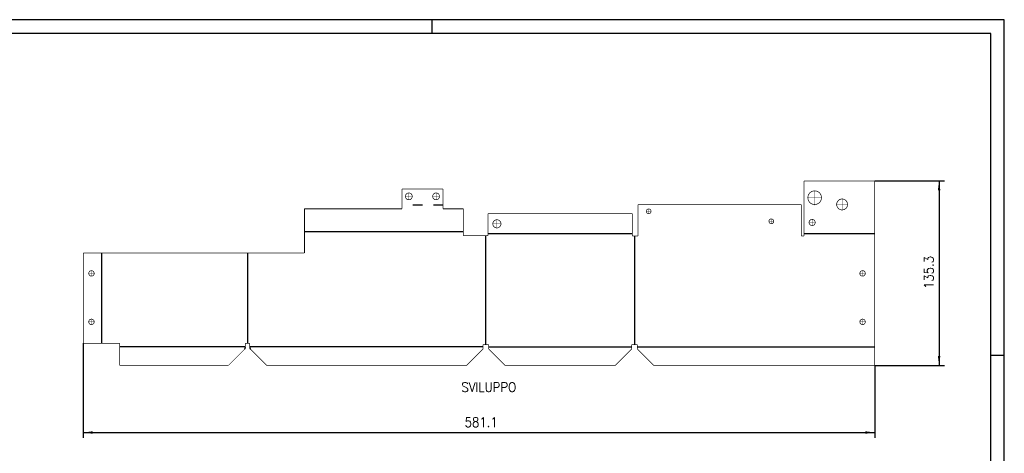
# Model space of a CAD drawing. Header units: inches. Extents: x -1790 to -602, y -1283 to -443.
# Tile 10 of 10: x -1324 to -602, y -761 to -443. Entities that reach past the tile are written whole.
import ezdxf

# ---------------------------------------------------------------- set-up
doc = ezdxf.new("R2010")
doc.units = ezdxf.units.IN
doc.linetypes.add('DASHED', pattern=[15, 7, -8])
doc.linetypes.add('DOT_CENTER', pattern=[14, 12, -1, 0, -1])
doc.layers.add('1', color=7, linetype='Continuous')
doc.styles.add('CONVERTER_11', font='txt.shx', dxfattribs={"width": 0.9})
doc.dimstyles.new('ME10_DIM_62', dxfattribs={"dimtxt": 7, "dimasz": 7, "dimexe": 4, "dimexo": 0, "dimgap": 4, "dimtad": 1, "dimdec": 1, "dimdsep": 46, "dimtxsty": 'CONVERTER_11', "dimsah": 1, "dimcen": 0.09, "dimclrd": 2, "dimclre": 2, "dimclrt": 7, "dimadec": 0, "dimazin": 0, "dimtfac": 1, "dimtdec": 4, "dimtmove": 0, "dimatfit": 3, "dimfxl": 1, "dimtolj": 1, "dimtzin": 0, "dimarcsym": 0})
doc.dimstyles.new('ME10_DIM_63', dxfattribs={"dimtxt": 7, "dimasz": 7, "dimexe": 4, "dimexo": 0, "dimgap": 4, "dimtad": 1, "dimdec": 1, "dimdsep": 46, "dimtxsty": 'CONVERTER_11', "dimsah": 1, "dimcen": 0.09, "dimclrd": 2, "dimclre": 2, "dimclrt": 7, "dimadec": 0, "dimazin": 0, "dimtfac": 1, "dimtdec": 4, "dimtmove": 0, "dimatfit": 3, "dimfxl": 1, "dimtolj": 1, "dimtzin": 0, "dimarcsym": 0})

# ---------------------------------------------------------------- blocks, each defined once
blk = doc.blocks.new('upside', base_point=(-1879.14, -1979.99))
at = {"color": 4, "linetype": 'DASHED'}
blk.add_line((-1615.15, -1862.64), (-1645.15, -1862.64), dxfattribs=at)
at = {"color": 4, "linetype": 'Continuous'}
for p, q in [((-1716.75, -1881.78), (-1600.15, -1881.78)), ((-1583.58, -1964.85), (-1583.58, -1884.85)), ((-1582.01, -1883.28), (-1476.01, -1883.28)), ((-1474.44, -1885.15), (-1474.44, -1964.85)), ((-1350.07, -1883.28), (-1298.07, -1883.28)), ((-1865.57, -1963.75), (-1865.57, -1897.55)), ((-1758.52, -1897.55), (-1758.52, -1963.75)), ((-1760.1, -1966.42), (-1852.5, -1966.42)), ((-1585.65, -1966.42), (-1756.95, -1966.42)), ((-1581.51, -1966.42), (-1476.51, -1966.42)), ((-1472.37, -1966.42), (-1298.07, -1966.42))]:
    blk.add_line(p, q, dxfattribs=at)
at = {"color": 7, "linetype": 'Continuous', "const_width": 0.5}
for points in [[(-1645.15, -1850.57), (-1645.15, -1861.07)], [(-1615.15, -1850.57), (-1645.15, -1850.57)], [(-1615.15, -1850.57), (-1615.15, -1861.07)], [(-1350.07, -1881.71), (-1350.07, -1844.71)], [(-1298.07, -1844.71), (-1350.07, -1844.71)], [(-1298.07, -1844.71), (-1298.07, -1881.71)], [(-1645.15, -1864.21), (-1645.15, -1861.07)], [(-1645.15, -1864.21), (-1645.15, -1865.21)], [(-1615.15, -1864.21), (-1615.15, -1861.07)], [(-1615.15, -1864.21), (-1615.15, -1865.21)], [(-1471.87, -1862.05), (-1471.87, -1885.15)], [(-1352.07, -1862.05), (-1471.87, -1862.05)], [(-1352.07, -1885.15), (-1352.07, -1862.05)], [(-1716.75, -1880.21), (-1716.75, -1865.21)], [(-1645.15, -1865.21), (-1716.75, -1865.21)], [(-1600.15, -1865.21), (-1615.15, -1865.21)], [(-1600.15, -1865.21), (-1600.15, -1880.21)], [(-1582.01, -1868.71), (-1582.01, -1881.71)], [(-1582.01, -1868.71), (-1476.01, -1868.71)], [(-1476.01, -1868.71), (-1476.01, -1881.71)], [(-1716.75, -1883.35), (-1716.75, -1880.21)], [(-1716.75, -1897.55), (-1716.75, -1883.35)], [(-1600.15, -1883.35), (-1600.15, -1880.21)], [(-1600.15, -1883.35), (-1600.15, -1884.85)], [(-1585.15, -1884.85), (-1600.15, -1884.85)], [(-1582.01, -1884.85), (-1585.15, -1884.85)], [(-1582.01, -1884.85), (-1582.01, -1881.71)], [(-1476.01, -1884.85), (-1476.01, -1881.71)], [(-1476.01, -1884.85), (-1476.01, -1885.15)], [(-1476.01, -1885.15), (-1472.87, -1885.15)], [(-1472.87, -1885.15), (-1471.87, -1885.15)], [(-1352.07, -1885.15), (-1350.07, -1885.15)], [(-1350.07, -1884.85), (-1350.07, -1881.71)], [(-1350.07, -1885.15), (-1350.07, -1884.85)], [(-1298.07, -1884.85), (-1298.07, -1881.71)], [(-1298.07, -1884.85), (-1298.07, -1964.85)], [(-1879.14, -1897.55), (-1879.14, -1963.75)], [(-1879.14, -1897.55), (-1867.14, -1897.55)], [(-1864, -1897.55), (-1867.14, -1897.55)], [(-1864, -1897.55), (-1760.1, -1897.55)], [(-1760.1, -1897.55), (-1756.95, -1897.55)], [(-1756.95, -1897.55), (-1716.75, -1897.55)], [(-1879.14, -1963.75), (-1867.14, -1963.75)], [(-1864, -1963.75), (-1867.14, -1963.75)], [(-1864, -1963.75), (-1852.5, -1963.75)], [(-1852.5, -1964.85), (-1852.5, -1963.75)], [(-1852.5, -1964.85), (-1852.5, -1967.99)], [(-1760.1, -1964.85), (-1760.1, -1963.75)], [(-1760.1, -1963.75), (-1756.95, -1963.75)], [(-1760.1, -1964.85), (-1760.1, -1966.96)], [(-1756.95, -1963.75), (-1756.95, -1964.85)], [(-1756.95, -1964.85), (-1756.95, -1966.96)], [(-1585.65, -1964.85), (-1585.65, -1967.99)], [(-1585.15, -1964.85), (-1585.65, -1964.85)], [(-1582.01, -1964.85), (-1585.15, -1964.85)], [(-1581.51, -1964.85), (-1582.01, -1964.85)], [(-1581.51, -1967.99), (-1581.51, -1964.85)], [(-1476.51, -1967.99), (-1476.51, -1964.85)], [(-1476.01, -1964.85), (-1476.51, -1964.85)], [(-1476.01, -1964.85), (-1472.87, -1964.85)], [(-1472.87, -1964.85), (-1472.37, -1964.85)], [(-1472.37, -1967.99), (-1472.37, -1964.85)], [(-1298.07, -1967.99), (-1298.07, -1964.85)], [(-1852.5, -1979.99), (-1852.5, -1967.99)], [(-1760.59, -1967.99), (-1772.59, -1979.99)], [(-1744.46, -1979.99), (-1756.46, -1967.99)], [(-1597.65, -1979.99), (-1585.65, -1967.99)], [(-1581.51, -1967.99), (-1569.51, -1979.99)], [(-1488.51, -1979.99), (-1476.51, -1967.99)], [(-1472.37, -1967.99), (-1460.37, -1979.99)], [(-1298.07, -1967.99), (-1298.07, -1979.99)], [(-1852.5, -1979.99), (-1772.59, -1979.99)], [(-1597.65, -1979.99), (-1744.46, -1979.99)], [(-1569.51, -1979.99), (-1488.51, -1979.99)], [(-1298.07, -1979.99), (-1460.37, -1979.99)]]:
    blk.add_lwpolyline(points, dxfattribs=at)
for points in [[(-1642.65, -1856.07, 1), (-1637.65, -1856.07, 1)], [(-1622.65, -1856.07, 1), (-1617.65, -1856.07, 1)], [(-1347.23, -1857.04, 1), (-1337.23, -1857.04, 1)], [(-1326.07, -1862.01, 1), (-1318.07, -1862.01, 1)], [(-1465.82, -1867.05, 1), (-1462.32, -1867.05, 1)], [(-1578.51, -1876.21, 1), (-1572.51, -1876.21, 1)], [(-1375.82, -1874.35, 1), (-1372.32, -1874.35, 1)], [(-1346.32, -1875.21, 1), (-1341.82, -1875.21, 1)], [(-1875.14, -1912.55, 1), (-1871.14, -1912.55, 1)], [(-1309.07, -1912.55, 1), (-1305.07, -1912.55, 1)], [(-1875.14, -1948.05, 1), (-1871.14, -1948.05, 1)], [(-1309.07, -1948.05, 1), (-1305.07, -1948.05, 1)]]:
    blk.add_lwpolyline(points, format="xyb", close=True, dxfattribs=at)
at = {"color": 7, "linetype": 'Continuous'}
for points in [[(-1760.59, -1967.99), (-1760.46, -1967.73), (-1760.33, -1967.47), (-1760.21, -1967.22), (-1760.1, -1966.96)], [(-1756.95, -1966.96), (-1756.84, -1967.22), (-1756.71, -1967.47), (-1756.59, -1967.73), (-1756.46, -1967.99)]]:
    blk.add_spline(points, degree=3, dxfattribs=at)
at = {"layer": '1', "color": 30, "linetype": 'DOT_CENTER', "const_width": 0.25}
for points in [[(-1637.4, -1856.07), (-1642.9, -1856.07)], [(-1640.15, -1853.32), (-1640.15, -1858.82)], [(-1617.4, -1856.07), (-1622.9, -1856.07)], [(-1620.15, -1853.32), (-1620.15, -1858.82)], [(-1336.73, -1857.04), (-1347.73, -1857.04)], [(-1342.23, -1851.54), (-1342.23, -1862.54)], [(-1322.07, -1857.61), (-1322.07, -1866.41)], [(-1317.67, -1862.01), (-1326.47, -1862.01)], [(-1462.15, -1867.05), (-1466, -1867.05)], [(-1464.07, -1865.13), (-1464.07, -1868.98)], [(-1572.21, -1876.21), (-1578.81, -1876.21)], [(-1575.51, -1872.91), (-1575.51, -1879.51)], [(-1372.15, -1874.35), (-1376, -1874.35)], [(-1374.07, -1872.43), (-1374.07, -1876.28)], [(-1341.6, -1875.21), (-1346.55, -1875.21)], [(-1344.07, -1872.73), (-1344.07, -1877.68)], [(-1870.94, -1912.55), (-1875.34, -1912.55)], [(-1873.14, -1910.35), (-1873.14, -1914.75)], [(-1304.87, -1912.55), (-1309.27, -1912.55)], [(-1307.07, -1910.35), (-1307.07, -1914.75)], [(-1870.94, -1948.05), (-1875.34, -1948.05)], [(-1873.14, -1945.85), (-1873.14, -1950.25)], [(-1304.87, -1948.05), (-1309.27, -1948.05)], [(-1307.07, -1945.85), (-1307.07, -1950.25)]]:
    blk.add_lwpolyline(points, dxfattribs=at)
blk = doc.blocks.new('rev_supp_piede__12', base_point=(-1879.14, -1979.99))
blk.add_blockref('upside', (-1879.14, -1979.99))
blk = doc.blocks.new('*D87')
at = {"layer": '1', "color": 2, "linetype": 'Continuous', "transparency": 16777216}
for p, q in [((-1298.07, -1844.71), (-1246.87, -1844.71)), ((-1250.87, -1844.71), (-1250.87, -1979.99)), ((-1298.07, -1979.99), (-1246.87, -1979.99))]:
    blk.add_line(p, q, dxfattribs=at)
at = {"layer": '1', "color": 2, "transparency": 16777216}
for points in [[(-1249.94, -1851.71), (-1251.79, -1851.71), (-1250.87, -1844.71)], [(-1251.79, -1972.99), (-1249.94, -1972.99), (-1250.87, -1979.99)]]:
    blk.add_solid(points, dxfattribs=at)
at = {"layer": '1', "color": 7, "transparency": 16777216, "insert": (-1254.87, -1923.99), "char_height": 7, "attachment_point": 7, "rotation": 90, "line_spacing_factor": 0.60024, "style": 'CONVERTER_11'}
blk.add_mtext('135.3', dxfattribs=at)
blk = doc.blocks.new('*D88')
at = {"layer": '1', "color": 2, "linetype": 'Continuous', "transparency": 16777216}
for p, q in [((-1879.14, -1963.75), (-1879.14, -2033.18)), ((-1298.07, -1979.99), (-1298.07, -2033.18)), ((-1879.14, -2029.18), (-1298.07, -2029.18))]:
    blk.add_line(p, q, dxfattribs=at)
at = {"layer": '1', "color": 2, "transparency": 16777216}
for points in [[(-1872.14, -2028.26), (-1872.14, -2030.1), (-1879.14, -2029.18)], [(-1305.07, -2030.1), (-1305.07, -2028.26), (-1298.07, -2029.18)]]:
    blk.add_solid(points, dxfattribs=at)
at = {"layer": '1', "color": 7, "transparency": 16777216, "insert": (-1599.19, -2025.18), "char_height": 7, "attachment_point": 7, "rotation": 0.00014, "line_spacing_factor": 0.60024, "style": 'CONVERTER_11'}
blk.add_mtext('581.1', dxfattribs=at)
blk = doc.blocks.new('A2', base_point=(3410.01, -4522.54))
at = {"layer": '1', "color": 2, "linetype": 'Continuous'}
for p, q in [((-811.5, -863.3), (-1195.5, -863.3)), ((-601.5, -863.3), (-811.5, -863.3)), ((-811.5, -868.3), (-811.5, -863.3)), ((-601.5, -986.3), (-601.5, -863.3)), ((-606.5, -986.3), (-601.5, -986.3)), ((-601.5, -1283.3), (-601.5, -986.3))]:
    blk.add_line(p, q, dxfattribs=at)
at = {"layer": '1', "color": 7, "linetype": 'Continuous'}
for p, q in [((-811.5, -868.3), (-1190.5, -868.3)), ((-606.5, -868.3), (-811.5, -868.3)), ((-606.5, -986.3), (-606.5, -868.3)), ((-606.5, -1278.3), (-606.5, -986.3))]:
    blk.add_line(p, q, dxfattribs=at)
blk = doc.blocks.new('sha-flat1', base_point=(-1879.14, -1979.99))
blk.add_blockref('rev_supp_piede__12', (-1879.14, -1979.99))
at = {"layer": '1', "color": 7, "insert": (-1581.42, -1992.46), "char_height": 7, "attachment_point": 2, "line_spacing_factor": 1.320528, "style": 'CONVERTER_11'}
blk.add_mtext('SVILUPPO', dxfattribs=at)
at = {"layer": '1'}
dim = blk.add_linear_dim(base=(-1250.87, -1844.71), p1=(-1298.07, -1979.99), p2=(-1298.07, -1844.71), angle=90, dimstyle='ME10_DIM_62', dxfattribs=at)
dim.commit()
dim.dimension.update_dxf_attribs({"geometry": '*D87', "text_midpoint": (-1258.37, -1912.35), "text_rotation": 90})
dim = blk.add_linear_dim(base=(-1879.14, -2029.18), p1=(-1298.07, -1979.99), p2=(-1879.14, -1963.75), dimstyle='ME10_DIM_63', dxfattribs=at)
dim.commit()
dim.dimension.update_dxf_attribs({"geometry": '*D88', "text_midpoint": (-1588.6, -2021.68), "text_rotation": 0.00014})
blk = doc.blocks.new('1')
blk.add_blockref('A2', (3410.01, -4522.54))
at = {"xscale": 0.5, "yscale": 0.5, "zscale": 0.5}
blk.add_blockref('sha-flat1', (-939.57, -990), dxfattribs=at)

msp = doc.modelspace()

# ---------------------------------------------------------------- block references
at = {"xscale": 2, "yscale": 2, "zscale": 2}
msp.add_blockref('1', (601.5, 1283.3), dxfattribs=at)

doc.saveas('drawing.dxf')
